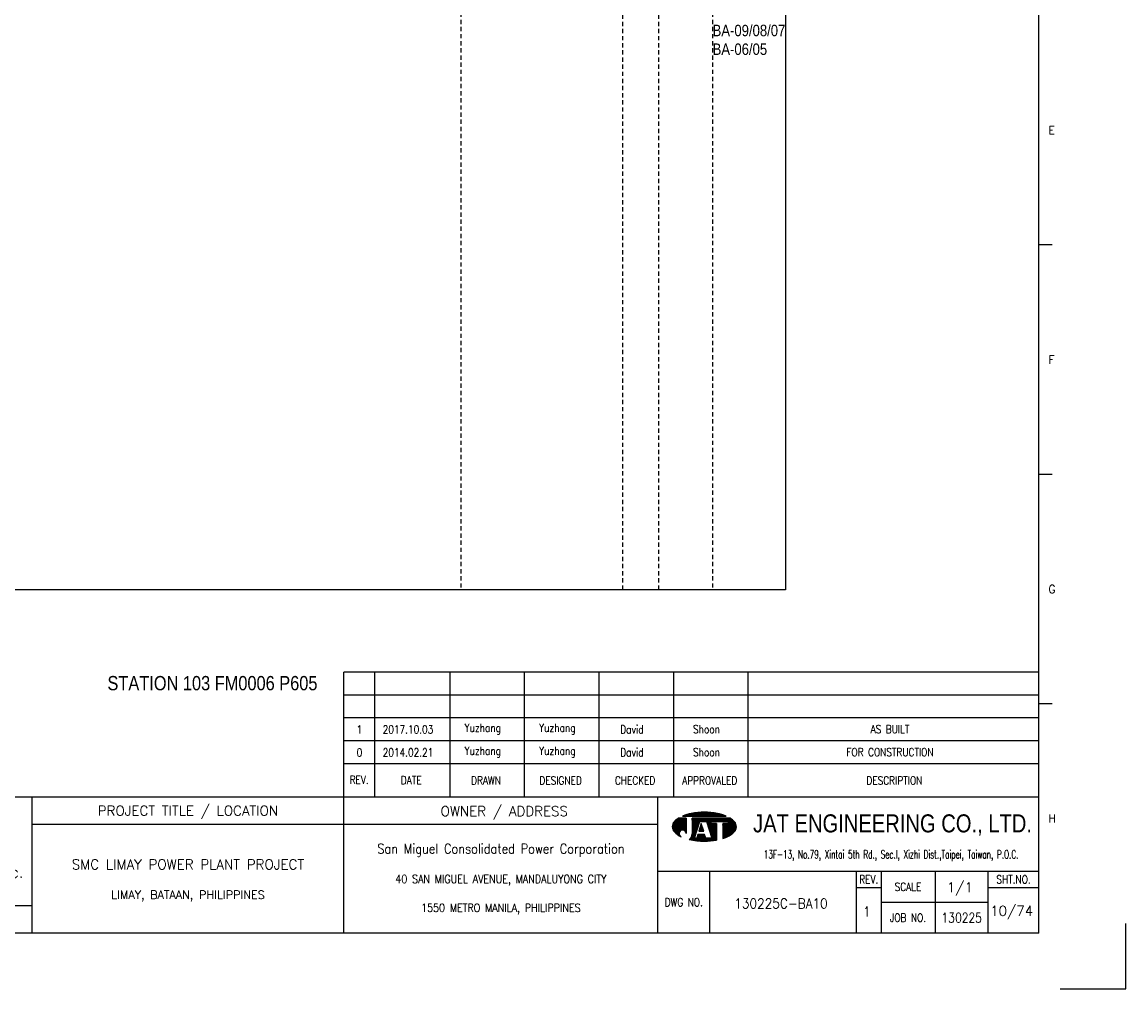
# Model space of a CAD drawing. Extents: x 2291 to 3257, y -142 to 541.
# Tile 3 of 4: x 2870 to 3257, y -142 to 197. Entities that reach past the tile are written whole.
import ezdxf
from ezdxf.enums import TextEntityAlignment as Align

# ---------------------------------------------------------------- set-up
doc = ezdxf.new("R2010")
doc.units = 0
doc.header["$MEASUREMENT"] = 0
doc.linetypes.add('HIDDEN', pattern=[4, 1.5, -1, 1.5])
doc.layers.get('0').update_dxf_attribs({"linetype": 'CONTINUOUS'})
doc.layers.get('DEFPOINTS').update_dxf_attribs({"linetype": 'CONTINUOUS'})
for name, color, linetype in [('B_DIM', 7, 'CONTINUOUS'), ('CON', 4, 'CONTINUOUS'), ('DCS', 7, 'CONTINUOUS'), ('HID', 2, 'HIDDEN'), ('T', 2, 'CONTINUOUS'), ('TEXT', 7, 'CONTINUOUS'), ('圖框CON', 4, 'CONTINUOUS'), ('框線', 6, 'CONTINUOUS')]:
    doc.layers.add(name, color=color, linetype=linetype)
doc.styles.add('AEH', font='simplex', dxfattribs={"width": 0.8, "bigfont": 'ae'})
doc.styles.add('DAYUKP', font='complex', dxfattribs={"bigfont": 'DAYUKP.SHX'})
doc.styles.add('E2', font='simplex.shx', dxfattribs={"height": 2})
doc.styles.add('E3', font='simplex.shx', dxfattribs={"height": 3})
doc.styles.add('ROMANS', font='romans', dxfattribs={"width": 0.8})
doc.styles.add('style3', font='ARIALN.TTF')
doc.styles.add('WMF-Arial0', font='arial.ttf')

# ---------------------------------------------------------------- blocks, each defined once
blk = doc.blocks.new('1880-TITLE_BLK')
at = {"layer": 'TEXT', "color": 2, "linetype": 'Continuous', "style": 'E3'}
for tag, p in [('SCALE', (790.95, 31.17)), ('DWG_NO', (736.41, 26.44)), ('REV', (762.59, 23.97)), ('SHT_NO', (806.74, 23.97))]:
    blk.add_attdef(tag, text='', height=3, dxfattribs=at).set_placement(p, align=Align.MIDDLE)
at = {"layer": 'TEXT', "linetype": 'Continuous', "style": 'E2', "width": 0.6}
for tag, p in [('REV_DATE', (418.65, 19.76)), ('APPR_DATE', (492.93, 19.76))]:
    blk.add_attdef(tag, text='', height=2, dxfattribs=at).set_placement(p, align=Align.MIDDLE_LEFT)
blk = doc.blocks.new('1')
at = {"layer": 'B_DIM'}
for p, q in [((2181.53, 118.11), (1938.08, 118.11)), ((1938.08, 74.29), (1938.08, 118.11)), ((1948.92, 74.29), (1948.92, 118.11)), ((1975.28, 74.29), (1975.28, 118.11)), ((2001.39, 74.29), (2001.39, 118.11)), ((2027.5, 74.29), (2027.5, 118.11)), ((2053.62, 74.29), (2053.62, 118.11)), ((2079.73, 74.29), (2079.73, 118.11)), ((2181.53, 110.07), (1938.08, 110.07)), ((1938.08, 77.93), (1938.08, 104.33)), ((2181.53, 102.03), (1938.08, 102.03)), ((2181.53, 93.99), (1938.08, 93.99)), ((2181.53, 85.95), (1938.08, 85.95))]:
    blk.add_line(p, q, dxfattribs=at)
at = {"layer": 'DEFPOINTS'}
blk.add_lwpolyline([(2189, 7.08), (2211.97, 7.08), (2211.97, 30.05)], dxfattribs=at)
at = {"layer": 'T', "color": 0, "lineweight": -3}
for p, q in [((2053.09, 63.82), (2056.14, 66.87)), ((2053.09, 64.04), (2055.92, 66.87)), ((2053.11, 63.62), (2056.36, 66.87)), ((2053.12, 64.29), (2055.7, 66.87)), ((2053.14, 63.43), (2056.58, 66.87)), ((2053.18, 63.25), (2056.8, 66.87)), ((2053.18, 64.57), (2055.47, 66.87)), ((2053.24, 63.08), (2057.03, 66.87)), ((2053.29, 64.91), (2055.25, 66.87)), ((2053.3, 62.92), (2057.25, 66.87)), ((2053.37, 62.77), (2057.47, 66.87)), ((2053.45, 62.63), (2057.69, 66.87)), ((2053.54, 62.5), (2057.91, 66.86)), ((2053.61, 65.45), (2054.47, 66.31)), ((2053.64, 62.37), (2057.91, 66.64)), ((2053.74, 62.25), (2057.91, 66.42)), ((2053.84, 62.14), (2057.91, 66.2)), ((2053.95, 62.02), (2057.91, 65.98)), ((2054.07, 61.91), (2057.91, 65.75)), ((2056.94, 67.67), (2057.09, 67.82)), ((2057.16, 67.67), (2057.44, 67.95)), ((2057.39, 67.67), (2057.78, 68.07)), ((2057.61, 67.67), (2058.11, 68.18)), ((2057.83, 67.67), (2058.43, 68.27)), ((2058.05, 67.67), (2058.73, 68.35)), ((2058.27, 67.67), (2059.03, 68.43)), ((2058.49, 67.67), (2059.32, 68.49)), ((2058.72, 67.67), (2059.6, 68.55)), ((2058.94, 67.67), (2059.87, 68.6)), ((2059.16, 67.67), (2060.14, 68.65)), ((2059.38, 67.67), (2060.41, 68.7)), ((2059.6, 67.67), (2060.67, 68.74)), ((2059.82, 67.67), (2060.93, 68.77)), ((2060.05, 67.67), (2061.18, 68.81)), ((2060.05, 63.24), (2063.68, 66.87)), ((2060.05, 63.46), (2063.46, 66.87)), ((2060.05, 63.68), (2063.23, 66.87)), ((2060.05, 63.9), (2063.01, 66.87)), ((2060.05, 64.13), (2062.79, 66.87)), ((2060.05, 64.35), (2062.57, 66.87)), ((2060.05, 64.57), (2062.35, 66.87)), ((2060.05, 64.79), (2062.13, 66.87)), ((2060.05, 65.01), (2061.9, 66.87)), ((2060.05, 65.23), (2061.68, 66.87)), ((2060.05, 65.46), (2061.46, 66.87)), ((2060.05, 66.12), (2060.79, 66.87)), ((2060.05, 66.34), (2060.57, 66.87)), ((2060.05, 66.56), (2060.35, 66.87)), ((2060.05, 66.79), (2060.13, 66.87)), ((2060.05, 65.68), (2061.24, 66.87)), ((2060.05, 65.9), (2061.02, 66.87)), ((2060.27, 67.67), (2061.44, 68.84)), ((2060.49, 67.67), (2061.69, 68.87)), ((2060.71, 67.67), (2061.93, 68.89)), ((2060.93, 67.67), (2062.18, 68.91)), ((2061.15, 67.67), (2062.42, 68.93)), ((2061.38, 67.67), (2062.66, 68.95)), ((2061.6, 67.67), (2062.89, 68.97)), ((2061.82, 67.67), (2063.13, 68.98)), ((2062.04, 67.67), (2063.36, 68.99)), ((2062.26, 67.67), (2063.59, 69)), ((2062.48, 67.67), (2063.82, 69)), ((2062.71, 67.67), (2064.04, 69.01)), ((2062.83, 65.8), (2063.9, 66.87)), ((2062.93, 67.67), (2064.27, 69.01)), ((2063.05, 65.8), (2064.12, 66.87)), ((2063.15, 67.67), (2064.49, 69.01)), ((2063.27, 65.8), (2064.34, 66.87)), ((2063.37, 67.67), (2064.71, 69.01)), ((2063.49, 65.8), (2064.56, 66.87)), ((2063.59, 67.67), (2064.92, 69)), ((2063.72, 65.8), (2064.79, 66.87)), ((2063.81, 67.67), (2065.14, 69)), ((2063.94, 65.8), (2065.01, 66.87)), ((2064.04, 67.67), (2065.35, 68.99)), ((2064.16, 65.8), (2065.23, 66.87)), ((2064.26, 67.67), (2065.56, 68.98)), ((2064.38, 65.8), (2065.45, 66.87)), ((2064.48, 67.67), (2065.78, 68.97)), ((2064.6, 65.8), (2065.67, 66.87)), ((2064.7, 67.67), (2065.98, 68.95)), ((2064.82, 65.8), (2065.89, 66.87)), ((2064.92, 67.67), (2066.19, 68.94)), ((2065.05, 65.8), (2066.12, 66.87)), ((2065.14, 67.67), (2066.4, 68.92)), ((2065.16, 65.69), (2066.34, 66.87)), ((2065.22, 65.53), (2066.56, 66.87)), ((2065.27, 65.36), (2066.78, 66.87)), ((2065.32, 65.19), (2067, 66.87)), ((2065.37, 67.67), (2066.6, 68.9)), ((2065.38, 65.02), (2067.22, 66.87)), ((2065.43, 64.85), (2067.45, 66.87)), ((2065.48, 64.69), (2067.67, 66.87)), ((2065.59, 67.67), (2066.8, 68.88)), ((2065.81, 67.67), (2067, 68.86)), ((2066.03, 67.67), (2067.2, 68.84)), ((2066.25, 67.67), (2067.4, 68.82)), ((2066.47, 67.67), (2067.6, 68.79)), ((2066.7, 67.67), (2067.79, 68.77)), ((2066.82, 65.8), (2067.89, 66.87)), ((2066.92, 67.67), (2067.98, 68.74)), ((2067.04, 65.8), (2068.11, 66.87)), ((2067.14, 67.67), (2068.18, 68.71)), ((2067.26, 65.8), (2068.33, 66.87)), ((2067.36, 67.67), (2068.37, 68.68)), ((2067.48, 65.8), (2068.55, 66.87)), ((2067.58, 67.67), (2068.56, 68.64)), ((2067.71, 65.8), (2068.78, 66.87)), ((2067.81, 67.67), (2068.75, 68.61)), ((2067.93, 65.8), (2069, 66.87)), ((2068.03, 67.67), (2068.93, 68.58)), ((2068.15, 65.8), (2069.22, 66.87)), ((2068.25, 67.67), (2069.12, 68.54)), ((2068.37, 65.8), (2069.44, 66.87)), ((2068.47, 67.67), (2069.3, 68.5)), ((2068.59, 65.8), (2069.66, 66.87)), ((2068.69, 67.67), (2069.48, 68.46)), ((2068.81, 65.8), (2069.88, 66.87)), ((2068.91, 67.67), (2069.66, 68.42)), ((2069.04, 65.8), (2070.11, 66.87)), ((2069.14, 67.67), (2069.84, 68.37)), ((2069.26, 65.8), (2070.33, 66.87)), ((2069.36, 67.67), (2070.01, 68.33)), ((2069.48, 65.8), (2070.55, 66.87)), ((2069.58, 67.67), (2070.19, 68.28)), ((2069.7, 65.8), (2070.77, 66.87)), ((2069.8, 67.67), (2070.36, 68.23)), ((2069.92, 65.8), (2070.99, 66.87)), ((2070.02, 67.67), (2070.53, 68.18)), ((2070.14, 65.8), (2071.21, 66.87)), ((2070.24, 67.67), (2070.7, 68.13)), ((2070.37, 65.8), (2071.44, 66.87)), ((2070.47, 67.67), (2070.87, 68.07)), ((2070.59, 65.8), (2071.66, 66.87)), ((2070.69, 67.67), (2071.03, 68.02)), ((2070.75, 63.08), (2074.07, 66.4)), ((2070.75, 62.86), (2074.19, 66.3)), ((2070.75, 62.63), (2074.31, 66.2)), ((2070.75, 62.41), (2074.43, 66.09)), ((2070.75, 62.19), (2074.54, 65.98)), ((2070.75, 61.97), (2074.66, 65.87)), ((2070.75, 61.75), (2074.77, 65.76)), ((2070.81, 65.8), (2071.88, 66.87)), ((2070.91, 67.67), (2071.2, 67.96)), ((2071.03, 65.8), (2072.1, 66.87)), ((2071.13, 67.67), (2071.36, 67.9)), ((2071.25, 65.8), (2072.32, 66.87)), ((2071.35, 67.67), (2071.52, 67.84)), ((2071.47, 65.8), (2072.54, 66.87)), ((2071.57, 67.67), (2071.68, 67.77)), ((2071.7, 65.8), (2072.77, 66.87)), ((2071.8, 67.67), (2071.83, 67.71)), ((2071.92, 65.8), (2072.99, 66.87)), ((2072.14, 65.8), (2073.21, 66.87)), ((2072.36, 65.8), (2073.43, 66.87)), ((2072.58, 65.8), (2073.57, 66.78)), ((2072.62, 65.62), (2073.7, 66.69)), ((2072.62, 65.39), (2073.83, 66.6)), ((2072.62, 65.17), (2073.95, 66.5)), ((2054.18, 61.8), (2057.91, 65.53)), ((2054.29, 61.7), (2057.91, 65.31)), ((2054.41, 61.59), (2057.91, 65.09)), ((2054.53, 61.49), (2057.91, 64.87)), ((2054.65, 61.39), (2057.91, 64.65)), ((2054.78, 61.29), (2055.59, 62.11)), ((2056.12, 62.63), (2057.91, 64.42)), ((2056.46, 62.75), (2057.91, 64.2)), ((2056.7, 62.77), (2057.91, 63.98)), ((2056.9, 62.75), (2057.91, 63.76)), ((2057.08, 62.71), (2057.91, 63.54)), ((2057.23, 62.64), (2057.91, 63.32)), ((2057.37, 62.56), (2057.91, 63.09)), ((2057.5, 62.46), (2057.91, 62.87)), ((2057.61, 62.35), (2057.91, 62.65)), ((2057.7, 62.23), (2057.91, 62.43)), ((2057.79, 62.09), (2057.91, 62.21)), ((2057.85, 61.93), (2057.91, 61.99)), ((2059.86, 60.39), (2061.54, 62.07)), ((2059.98, 60.73), (2061.64, 62.39)), ((2060.03, 61), (2061.74, 62.72)), ((2060.05, 63.02), (2062.67, 65.64)), ((2060.05, 62.8), (2062.57, 65.32)), ((2060.05, 62.57), (2062.47, 64.99)), ((2060.05, 62.35), (2062.36, 64.67)), ((2060.05, 62.13), (2062.26, 64.34)), ((2060.05, 61.91), (2062.16, 64.02)), ((2060.05, 61.69), (2062.05, 63.69)), ((2060.05, 61.46), (2061.95, 63.37)), ((2062.45, 62.32), (2063.71, 63.57)), ((2062.5, 62.58), (2063.65, 63.74)), ((2062.6, 62.91), (2063.6, 63.91)), ((2062.68, 62.32), (2063.76, 63.4)), ((2062.7, 63.23), (2063.55, 64.08)), ((2062.8, 63.56), (2063.49, 64.25)), ((2062.9, 62.32), (2063.81, 63.24)), ((2062.91, 63.88), (2063.44, 64.42)), ((2063.01, 64.2), (2063.39, 64.58)), ((2063.11, 64.53), (2063.33, 64.75)), ((2063.12, 62.32), (2063.87, 63.07)), ((2063.21, 64.85), (2063.28, 64.92)), ((2063.34, 62.32), (2063.92, 62.9)), ((2063.56, 62.32), (2063.97, 62.73)), ((2063.78, 62.32), (2064.03, 62.56)), ((2064.01, 62.32), (2064.08, 62.39)), ((2065.54, 64.52), (2066.74, 65.71)), ((2065.59, 64.35), (2066.74, 65.49)), ((2065.65, 64.18), (2066.74, 65.27)), ((2065.7, 64.01), (2066.74, 65.05)), ((2065.75, 63.84), (2066.9, 65)), ((2065.81, 63.68), (2067.12, 65)), ((2065.86, 63.51), (2067.35, 65)), ((2065.91, 63.34), (2067.57, 65)), ((2065.97, 63.17), (2067.79, 65)), ((2066.02, 63), (2068.01, 65)), ((2066.07, 62.84), (2068.23, 65)), ((2066.13, 62.67), (2068.46, 65)), ((2066.18, 62.5), (2068.61, 64.93)), ((2066.23, 62.33), (2068.61, 64.71)), ((2066.29, 62.16), (2068.61, 64.48)), ((2066.34, 61.99), (2068.61, 64.26)), ((2066.39, 61.83), (2068.61, 64.04)), ((2066.45, 61.66), (2068.61, 63.82)), ((2066.5, 61.49), (2068.61, 63.6)), ((2066.56, 61.32), (2068.61, 63.38)), ((2066.61, 61.15), (2068.61, 63.15)), ((2066.66, 60.99), (2068.61, 62.93)), ((2066.72, 60.82), (2068.61, 62.71)), ((2066.77, 60.65), (2068.61, 62.49)), ((2066.82, 60.48), (2068.61, 62.27)), ((2066.88, 60.31), (2068.61, 62.05)), ((2070.75, 61.53), (2074.87, 65.65)), ((2070.75, 61.3), (2074.98, 65.53)), ((2070.75, 61.08), (2075.08, 65.41)), ((2070.75, 60.86), (2075.17, 65.28)), ((2070.75, 60.64), (2075.25, 65.14)), ((2070.75, 63.96), (2071.78, 65)), ((2070.75, 63.74), (2072, 65)), ((2070.75, 63.52), (2072.22, 65)), ((2070.75, 63.3), (2072.45, 65)), ((2070.75, 64.41), (2071.34, 65)), ((2070.75, 64.19), (2071.56, 65)), ((2070.75, 64.85), (2070.89, 65)), ((2070.75, 64.63), (2071.12, 65)), ((2070.75, 60.42), (2075.33, 64.99)), ((2070.75, 60.2), (2075.39, 64.84)), ((2070.75, 59.97), (2075.45, 64.67)), ((2070.75, 59.75), (2075.5, 64.5)), ((2071.07, 59.85), (2075.53, 64.32)), ((2071.42, 59.97), (2075.56, 64.12)), ((2071.78, 60.12), (2075.57, 63.9)), ((2072.17, 60.28), (2075.55, 63.67)), ((2072.59, 60.48), (2075.51, 63.4)), ((2073.08, 60.75), (2075.42, 63.1)), ((2073.74, 61.19), (2075.24, 62.69)), ((2054.9, 61.2), (2055.48, 61.77)), ((2055.03, 61.11), (2055.46, 61.53)), ((2055.16, 61.01), (2055.47, 61.33)), ((2055.3, 60.93), (2055.52, 61.15)), ((2055.43, 60.84), (2055.59, 60.99)), ((2055.57, 60.76), (2055.67, 60.85)), ((2055.71, 60.67), (2055.76, 60.73)), ((2055.85, 60.59), (2055.88, 60.62)), ((2056, 60.52), (2056, 60.52)), ((2056.14, 60.44), (2056.14, 60.44)), ((2057.89, 61.75), (2057.91, 61.76)), ((2057.91, 61.54), (2057.91, 61.55)), ((2059.09, 59.4), (2061.43, 61.74)), ((2059.28, 59.36), (2061.33, 61.42)), ((2059.46, 59.32), (2061.23, 61.09)), ((2059.64, 59.29), (2061.12, 60.77)), ((2059.83, 59.25), (2061.02, 60.44)), ((2060.02, 59.22), (2060.92, 60.12)), ((2060.05, 61.24), (2060.05, 61.24)), ((2060.21, 59.19), (2060.93, 59.91)), ((2060.4, 59.16), (2061.15, 59.91)), ((2060.59, 59.13), (2061.38, 59.91)), ((2060.78, 59.1), (2061.6, 59.91)), ((2060.98, 59.07), (2063.16, 61.25)), ((2061.17, 59.04), (2063.38, 61.25)), ((2061.37, 59.02), (2063.6, 61.25)), ((2061.57, 59), (2063.82, 61.25)), ((2061.68, 59.99), (2062.94, 61.25)), ((2061.77, 58.97), (2064.04, 61.25)), ((2061.78, 60.32), (2062.71, 61.25)), ((2061.88, 60.64), (2062.49, 61.25)), ((2061.97, 58.95), (2064.27, 61.25)), ((2061.99, 60.96), (2062.27, 61.25)), ((2062.17, 58.94), (2064.45, 61.21)), ((2062.38, 58.92), (2064.51, 61.05)), ((2062.58, 58.9), (2064.56, 60.88)), ((2062.79, 58.89), (2064.61, 60.71)), ((2063, 58.88), (2064.67, 60.54)), ((2063.21, 58.87), (2064.72, 60.37)), ((2063.43, 58.86), (2064.77, 60.2)), ((2063.64, 58.85), (2064.82, 60.03)), ((2063.86, 58.85), (2064.92, 59.91)), ((2064.08, 58.84), (2065.15, 59.91)), ((2064.3, 58.84), (2065.37, 59.91)), ((2064.52, 58.84), (2065.59, 59.91)), ((2064.74, 58.85), (2065.81, 59.91)), ((2064.97, 58.85), (2066.03, 59.91)), ((2065.2, 58.86), (2066.25, 59.91)), ((2065.43, 58.87), (2066.48, 59.91)), ((2065.66, 58.88), (2066.7, 59.91)), ((2065.9, 58.89), (2066.92, 59.91)), ((2066.14, 58.91), (2068.61, 61.38)), ((2066.38, 58.93), (2068.61, 61.16)), ((2066.62, 58.95), (2068.61, 60.94)), ((2066.87, 58.97), (2068.61, 60.72)), ((2066.93, 60.14), (2068.61, 61.82)), ((2066.98, 59.98), (2068.61, 61.6)), ((2067.11, 59), (2068.61, 60.49)), ((2067.37, 59.03), (2068.61, 60.27)), ((2067.62, 59.06), (2068.61, 60.05)), ((2067.88, 59.1), (2068.61, 59.83)), ((2068.14, 59.14), (2068.61, 59.61)), ((2068.4, 59.18), (2068.61, 59.38))]:
    blk.add_line(p, q, dxfattribs=at)
at = {"layer": 'T', "lineweight": -3}
for p, q in [((2057.91, 66.87), (2055.21, 66.87)), ((2056.73, 67.67), (2071.93, 67.67)), ((2057.91, 66.87), (2057.91, 61.52)), ((2073.45, 66.87), (2060.05, 66.87)), ((2060.05, 66.33), (2060.05, 66.87)), ((2060.05, 66.87), (2060.05, 61.23)), ((2060.85, 59.91), (2062.72, 65.8)), ((2062.72, 65.8), (2065.13, 65.8)), ((2063.79, 65.8), (2065.13, 65.8)), ((2065.13, 65.8), (2067, 59.91)), ((2066.74, 65.8), (2072.62, 65.8)), ((2066.74, 65), (2066.74, 65.8)), ((2072.62, 65.8), (2072.62, 65)), ((2061.8, 63.05), (2060.05, 61.24)), ((2063.26, 65), (2062.41, 62.32)), ((2062.41, 62.32), (2064.1, 62.32)), ((2064.1, 62.32), (2063.26, 65)), ((2068.61, 65), (2066.74, 65)), ((2068.61, 65), (2068.61, 59.21)), ((2072.62, 65), (2070.75, 65)), ((2070.75, 65), (2070.75, 59.74)), ((2061.65, 59.91), (2060.85, 59.91)), ((2062.08, 61.25), (2061.65, 59.91)), ((2064.44, 61.25), (2062.08, 61.25)), ((2064.86, 59.91), (2064.44, 61.25)), ((2067, 59.91), (2064.86, 59.91))]:
    blk.add_line(p, q, dxfattribs=at)
for centre, major_axis, start_param, end_param in [((2059.72, 60.14), (-5.73, 5.73), 6.088179, 6.3272), ((2062.5, 54), (-10.49, 10.49), 5.683021, 5.897183), ((2064.33, 44.23), (-17.52, 17.52), 5.497787, 5.683021), ((2064.33, 44.23), (17.52, 17.52), 0.600164, 0.785398), ((2066.16, 54), (10.49, 10.49), 0.386002, 0.600164), ((2068.93, 60.14), (-5.73, 5.73), 4.668374, 4.907395), ((2055.58, 63.92), (1.76, 1.76), 1.614811, 2.356194), ((2055.58, 63.92), (-1.76, 1.76), 0.785398, 1.526782), ((2059.72, 67.71), (5.73, 5.73), 3.097578, 3.478972), ((2056.68, 61.54), (-0.868, 0.868), 3.906164, 8.245601), ((2068.93, 67.71), (-5.73, 5.73), 2.781027, 3.185607), ((2073.07, 63.92), (-1.76, 1.76), 3.926991, 4.668374), ((2073.07, 63.92), (1.76, 1.76), 4.756403, 5.497787), ((2057.88, 61.28), (1.53, 1.53), 4.470635, 5.546585), ((2064.33, 83.62), (17.52, 17.52), 3.710226, 3.926991), ((2064.33, 83.62), (17.52, 17.52), 3.926991, 4.100643), ((2066.16, 73.85), (-10.49, 10.49), 2.670765, 2.781027)]:
    blk.add_ellipse(centre, major_axis=major_axis, ratio=1, start_param=start_param, end_param=end_param, dxfattribs=at)
at = {"layer": '圖框CON'}
for p, q in [((2186.14, 267.8), (2181.53, 267.8)), ((2186.14, 187.4), (2181.53, 187.4)), ((2186.14, 107), (2181.53, 107)), ((2048.1, 48.3), (2181.53, 48.3)), ((2066.14, 48.3), (2066.14, 26.6)), ((2117.55, 48.3), (2117.55, 26.6)), ((2126.28, 48.3), (2126.28, 26.6)), ((2145.25, 26.6), (2145.25, 48.3)), ((2163.72, 26.6), (2163.72, 48.3)), ((2117.55, 42.62), (2126.28, 42.62)), ((2163.72, 42.62), (2181.53, 42.62)), ((2126.28, 37.45), (2163.72, 37.45))]:
    blk.add_line(p, q, dxfattribs=at)
for points in [[(1828.89, 26.6), (1828.89, 74.29)], [(1938.08, 26.6), (1938.08, 74.29)], [(2048.1, 26.6), (2048.1, 74.29)], [(2048.1, 64.75), (1828.89, 64.75)], [(1828.89, 36.15), (1802.67, 36.15), (1651.45, 36.15)]]:
    blk.add_lwpolyline(points, dxfattribs=at)
at = {"layer": '框線'}
for p, q in [((2181.53, 26.6), (2181.53, 669.81)), ((2181.53, 74.29), (1308.62, 74.29)), ((2181.53, 26.6), (1308.62, 26.6))]:
    blk.add_line(p, q, dxfattribs=at)
at = {"style": 'DAYUKP'}
for s, p in [('E', (2184.79, 307.99)), ('F', (2184.79, 227.59)), ('G', (2184.79, 147.19)), ('H', (2184.79, 66.79))]:
    blk.add_text(s, height=2.87, dxfattribs=at).set_placement(p, align=Align.MIDDLE_LEFT)
at = {"style": 'WMF-Arial0', "width": 0.8}
blk.add_text('JAT ENGINEERING CO., LTD.', height=6.3172, dxfattribs=at).set_placement((2130.24, 64.55), align=Align.MIDDLE)
at = {"color": 2, "ltscale": 500, "style": 'ROMANS', "width": 0.85}
blk.add_text('San Miguel Consolidated Power Corporation', height=3.4457, dxfattribs=at).set_placement((1993.09, 56.23), align=Align.MIDDLE_CENTER)
at = {"color": 2, "ltscale": 500, "style": 'ROMANS'}
for s, height, p in [('SMC LIMAY POWER PLANT PROJECT', 3.4457, (1883.48, 50.7)), ('LIMAY, BATAAN, PHILIPPINES', 2.8714, (1883.48, 40.08))]:
    blk.add_text(s, height=height, dxfattribs=at).set_placement(p, align=Align.MIDDLE_CENTER)
at = {"color": 4, "ltscale": 500, "style": 'ROMANS', "width": 0.85}
for s, p in [('40 SAN MIGUEL AVENUE, MANDALUYONG CITY', (1993.09, 45.61)), ('1550 METRO MANILA, PHILIPPINES', (1993.09, 35.51))]:
    blk.add_text(s, height=2.8714, dxfattribs=at).set_placement(p, align=Align.MIDDLE_CENTER)
at = {"layer": 'B_DIM', "style": 'AEH', "width": 0.8}
for s, height, p in [('REV.', 2.871, (1943.45, 80.37)), ('DATE', 2.871, (1961.68, 80.21)), ('DRAWN', 2.871, (1987.87, 80.12)), ('DESIGNED', 2.871, (2013.98, 80.12)), ('CHECKED', 2.871, (2040.1, 80.12)), ('APPROVALED', 2.871, (2066.21, 80.12)), ('DESCRIPTION', 2.8714, (2130.87, 80.12))]:
    blk.add_text(s, height=height, dxfattribs=at).set_placement(p, align=Align.MIDDLE)
at = {"layer": 'HID', "ltscale": 500, "style": 'ROMANS'}
for s, p in [('PROJECT TITLE / LOCATION', (1883.48, 69.28)), ('OWNER / ADDRESS', (1994.25, 69.12))]:
    blk.add_text(s, height=3.4457, dxfattribs=at).set_placement(p, align=Align.MIDDLE)
at = {"layer": 'HID', "style": 'ROMANS', "width": 1.216198}
blk.add_text('100, SWEIKUAN RD., JENWU, KAOHSIUNG, TAIWAN, R.O.C.', height=2.5897, dxfattribs=at).set_placement((1688.31, 46.06), (1825.84, 46.06), align=Align.FIT)
at = {"layer": 'HID', "color": 7, "style": 'ROMANS', "width": 0.8}
for s, p in [('REV.', (2121.92, 45.46)), ('SHT.NO.', (2172.62, 45.46)), ('SCALE', (2135.64, 42.87)), ('DWG NO.', (2057.12, 37.45)), ('JOB NO.', (2135.64, 32.03))]:
    blk.add_text(s, height=2.871, dxfattribs=at).set_placement(p, align=Align.MIDDLE)
at = {"layer": 'T', "color": 2, "ltscale": 500, "style": 'ROMANS', "width": 0.65}
blk.add_text('13F-13, No.79, Xintai 5th Rd., Sec.I, Xizhi Dist.,Taipei, Taiwan, P.O.C.', height=2.8714, dxfattribs=at).set_placement((2129.74, 52.81), align=Align.CENTER)

msp = doc.modelspace()

# ---------------------------------------------------------------- linework, layer by layer
at = {"layer": 'CON'}
msp.add_lwpolyline([(2423.31, 497.94), (3137.31, 497.94), (3137.31, -1.86), (2423.31, -1.86)], close=True, dxfattribs=at)
at = {"layer": 'HID'}
for p, q in [((3023.56, 497.94), (3023.56, -1.86)), ((3080.26, 497.24), (3080.26, -1.86)), ((3092.86, 497.24), (3092.86, -1.86)), ((3111.76, 497.94), (3111.76, -1.86))]:
    msp.add_line(p, q, dxfattribs=at)

# ---------------------------------------------------------------- block references
msp.add_blockref('1', (1044.54, -148.75))
at = {"layer": 'TEXT', "color": 0}
ref = msp.add_blockref('1880-TITLE_BLK', (2289.89, -142.09), dxfattribs=dict(at, xscale=1.148576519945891, yscale=1.148576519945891, zscale=1.148576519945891))
ref.add_attrib('DWG_NO', '130225C-BA10', dxfattribs={"color": 2, "linetype": 'Continuous', "height": 3.4457, "style": 'E3', "width": 0.9}).set_placement((3135.72, -111.72), align=Align.MIDDLE)
ref.add_attrib('REV', '1', dxfattribs={"color": 2, "linetype": 'Continuous', "height": 3.45, "style": 'E3'}).set_placement((3165.79, -114.56), align=Align.MIDDLE)
ref.add_attrib('SCALE', '1/1', dxfattribs={"color": 2, "linetype": 'Continuous', "height": 3.446, "style": 'E3'}).set_placement((3198.35, -106.3), align=Align.MIDDLE)
ref.add_attrib('SHT_NO', '10/74', dxfattribs={"color": 2, "linetype": 'Continuous', "height": 3.446, "style": 'E3'}).set_placement((3216.5, -114.56), align=Align.MIDDLE)

# ---------------------------------------------------------------- texts
at = {"layer": 'CON', "style": 'style3'}
for s, p in [('BA-09/08/07', (3111.76, 192.18)), ('BA-06/05', (3111.76, 185.63))]:
    msp.add_text(s, height=4, dxfattribs=at).set_placement(p)
at = {"layer": 'DCS', "linetype": 'ByBlock', "style": 'style3'}
msp.add_text('STATION 103 FM0006 P605', height=5, dxfattribs=at).set_placement((2899.84, -37.02))
at = {"layer": 'T', "style": 'AEH', "width": 0.8}
for s, height, p in [('1', 2.87, (2988.07, -50.78)), ('2017.10.03', 2.871, (3005.08, -50.74)), ('Yuzhang', 2.871, (3031.28, -50.66)), ('Yuzhang', 2.871, (3057.39, -50.66)), ('David', 2.871, (3083.5, -50.66)), ('Shoon', 2.871, (3109.62, -50.66)), ('AS BUILT', 2.871, (3173.89, -50.66)), ('0', 2.87, (2988.07, -58.82)), ('2014.02.21', 2.871, (3005.08, -58.78)), ('Yuzhang', 2.871, (3031.28, -58.7)), ('Yuzhang', 2.871, (3057.39, -58.7)), ('David', 2.871, (3083.5, -58.7)), ('Shoon', 2.871, (3109.62, -58.7)), ('FOR CONSTRUCTION', 2.8714, (3173.89, -58.7))]:
    msp.add_text(s, height=height, dxfattribs=at).set_placement(p, align=Align.MIDDLE)
at = {"layer": 'TEXT', "color": 2, "style": 'E3', "width": 0.8}
msp.add_text('130225', height=3.446, dxfattribs=at).set_placement((3199.02, -116.73), align=Align.MIDDLE_CENTER)

doc.saveas('drawing.dxf')
